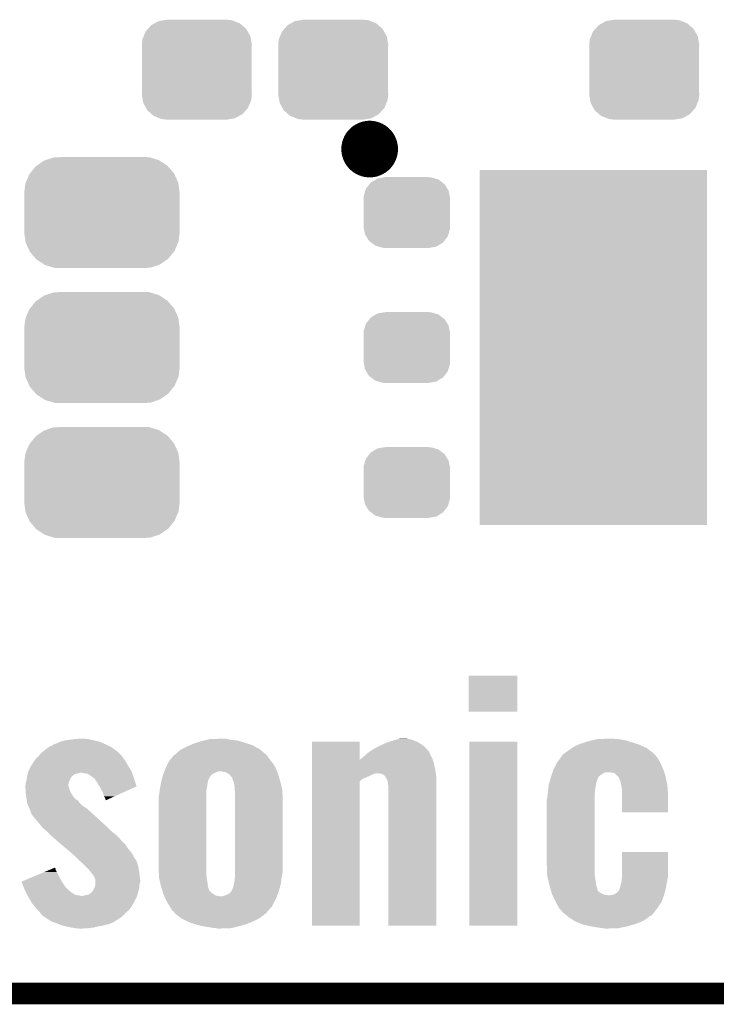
# Model space of a CAD drawing. Extents: x -0.05 to 0.95, y -0.15 to 1.54.
# Tile 11 of 26: x 0.29 to 0.48, y -0.15 to 0.12. Entities that reach past the tile are written whole.
import ezdxf

# ---------------------------------------------------------------- set-up
doc = ezdxf.new("R2010")
doc.units = 0
doc.layers.get('0').update_dxf_attribs({"linetype": 'CONTINUOUS'})
for name, color, linetype in [('ULTRASONIC_3_CLICK_V100_GKO', 5, 'CONTINUOUS'), ('ULTRASONIC_3_CLICK_V100_GTO', 14, 'CONTINUOUS'), ('ULTRASONIC_3_CLICK_V100_GTS', 12, 'CONTINUOUS')]:
    doc.layers.add(name, color=color, linetype=linetype)

# ---------------------------------------------------------------- blocks, each defined once
blk = doc.blocks.new('RECTANGLE_55')
blk.add_solid([(0.0315, 0.0492), (0.0315, -0.0492), (-0.0315, 0.0492), (-0.0315, -0.0492)])
blk = doc.blocks.new('CUSTOM_86')
for points in [[(-0.01057, 0.01347), (-0.0092, 0.01369), (0.01032, 0.01347), (0.00976, 0.01369)], [(-0.0092, 0.01369), (-0.00825, 0.01385), (0.00976, 0.01369), (0.00825, 0.01385)], [(-0.01419, 0.01059), (-0.01358, 0.01127), (0.01409, 0.01059), (0.01371, 0.01127)], [(-0.01358, 0.01127), (-0.01263, 0.01234), (0.01371, 0.01127), (0.01249, 0.01234)], [(-0.01263, 0.01234), (-0.01175, 0.01282), (0.01249, 0.01234), (0.01194, 0.01282)], [(-0.01175, 0.01282), (-0.01057, 0.01347), (0.01194, 0.01282), (0.01032, 0.01347)], [(-0.01525, 0.0069), (-0.01508, 0.00841), (0.01525, 0.0069), (0.01499, 0.00841)], [(-0.01508, 0.00841), (-0.01475, 0.00922), (0.01499, 0.00841), (0.01485, 0.00922)], [(-0.01475, 0.00922), (-0.01419, 0.01059), (0.01485, 0.00922), (0.01409, 0.01059)], [(-0.0152, 0.00607), (-0.01525, 0.0069), (0.0152, 0.00607), (0.01525, 0.0069)], [(-0.0152, -0.00607), (-0.0152, 0.00607), (0.0152, -0.00607), (0.0152, 0.00607)], [(-0.01525, -0.0069), (-0.0152, -0.00607), (0.01525, -0.0069), (0.0152, -0.00607)], [(-0.01499, -0.00841), (-0.01525, -0.0069), (0.01508, -0.00841), (0.01525, -0.0069)], [(-0.01485, -0.00922), (-0.01499, -0.00841), (0.01475, -0.00922), (0.01508, -0.00841)], [(-0.01409, -0.01059), (-0.01485, -0.00922), (0.01419, -0.01059), (0.01475, -0.00922)], [(-0.01371, -0.01127), (-0.01409, -0.01059), (0.01358, -0.01127), (0.01419, -0.01059)], [(-0.01249, -0.01234), (-0.01371, -0.01127), (0.01263, -0.01234), (0.01358, -0.01127)], [(-0.01194, -0.01282), (-0.01249, -0.01234), (0.01175, -0.01282), (0.01263, -0.01234)], [(-0.01032, -0.01347), (-0.01194, -0.01282), (0.01057, -0.01347), (0.01175, -0.01282)], [(-0.00976, -0.01369), (-0.01032, -0.01347), (0.0092, -0.01369), (0.01057, -0.01347)], [(-0.00825, -0.01385), (-0.00976, -0.01369), (0.00825, -0.01385), (0.0092, -0.01369)]]:
    blk.add_solid(points)
blk = doc.blocks.new('CUSTOM_90')
for points in [[(-0.01036, 0.00787), (-0.01003, 0.0083), (0.01047, 0.00787), (0.0099, 0.0083)], [(-0.01003, 0.0083), (-0.00858, 0.00917), (0.0099, 0.0083), (0.00874, 0.00917)], [(-0.00858, 0.00917), (-0.00818, 0.00942), (0.00874, 0.00917), (0.00789, 0.00942)], [(-0.00818, 0.00942), (-0.0062, 0.00977), (0.00789, 0.00942), (0.00666, 0.00977)], [(-0.0062, 0.00977), (-0.00605, 0.0098), (0.00666, 0.00977), (0.00605, 0.0098)], [(-0.00605, 0.0098), (-0.00605, 0.00985), (0.00605, 0.0098), (0.00605, 0.00985)], [(-0.01197, 0.00451), (-0.01152, 0.00603), (0.01189, 0.00451), (0.0116, 0.00603)], [(-0.01152, 0.00603), (-0.01135, 0.00659), (0.0116, 0.00603), (0.01126, 0.00659)], [(-0.01135, 0.00659), (-0.01036, 0.00787), (0.01126, 0.00659), (0.01047, 0.00787)], [(-0.012, 0.0039), (-0.01197, 0.00451), (0.012, 0.0039), (0.01189, 0.00451)], [(-0.01195, 0.00313), (-0.012, 0.0039), (0.01195, 0.00313), (0.012, 0.0039)], [(-0.01195, -0.00313), (-0.01195, 0.00313), (0.01195, -0.00313), (0.01195, 0.00313)], [(-0.012, -0.0039), (-0.01195, -0.00313), (0.012, -0.0039), (0.01195, -0.00313)], [(-0.01189, -0.00451), (-0.012, -0.0039), (0.01197, -0.00451), (0.012, -0.0039)], [(-0.0116, -0.00603), (-0.01189, -0.00451), (0.01152, -0.00603), (0.01197, -0.00451)], [(-0.01126, -0.00659), (-0.0116, -0.00603), (0.01135, -0.00659), (0.01152, -0.00603)], [(-0.01047, -0.00787), (-0.01126, -0.00659), (0.01036, -0.00787), (0.01135, -0.00659)], [(-0.0099, -0.0083), (-0.01047, -0.00787), (0.01003, -0.0083), (0.01036, -0.00787)], [(-0.00874, -0.00917), (-0.0099, -0.0083), (0.00858, -0.00917), (0.01003, -0.0083)], [(-0.00789, -0.00942), (-0.00874, -0.00917), (0.00818, -0.00942), (0.00858, -0.00917)], [(-0.00666, -0.00977), (-0.00789, -0.00942), (0.0062, -0.00977), (0.00818, -0.00942)], [(-0.00605, -0.0098), (-0.00666, -0.00977), (0.00605, -0.0098), (0.0062, -0.00977)], [(-0.00605, -0.00985), (-0.00605, -0.0098), (0.00605, -0.00985), (0.00605, -0.0098)]]:
    blk.add_solid(points)
blk = doc.blocks.new('CUSTOM_91')
for points in [[(-0.01809, 0.01298), (-0.01608, 0.01438), (0.01816, 0.01298), (0.01601, 0.01438)], [(-0.01608, 0.01438), (-0.01568, 0.01452), (0.01601, 0.01438), (0.0158, 0.01452)], [(-0.01568, 0.01452), (-0.01342, 0.01528), (0.0158, 0.01452), (0.01328, 0.01528)], [(-0.01342, 0.01528), (-0.01215, 0.01534), (0.01328, 0.01528), (0.0131, 0.01534)], [(-0.01215, 0.01534), (-0.0106, 0.0154), (0.0131, 0.01534), (0.0106, 0.0154)], [(-0.01994, 0.01085), (-0.01839, 0.01277), (0.01999, 0.01085), (0.01834, 0.01277)], [(-0.01839, 0.01277), (-0.01809, 0.01298), (0.01834, 0.01277), (0.01816, 0.01298)], [(-0.02124, 0.00798), (-0.02111, 0.00829), (0.0212, 0.00798), (0.02115, 0.00829)], [(-0.02111, 0.00829), (-0.02015, 0.01058), (0.02115, 0.00829), (0.02011, 0.01058)], [(-0.02015, 0.01058), (-0.01994, 0.01085), (0.02011, 0.01058), (0.01999, 0.01085)], [(-0.02155, 0.0055), (-0.02124, 0.00798), (0.02155, 0.0055), (0.0212, 0.00798)], [(-0.0215, 0.0045), (-0.02155, 0.0055), (0.0215, 0.0045), (0.02155, 0.0055)], [(-0.0215, -0.0045), (-0.0215, 0.0045), (0.0215, -0.0045), (0.0215, 0.0045)], [(-0.02155, -0.0055), (-0.0215, -0.0045), (0.02155, -0.0055), (0.0215, -0.0045)], [(-0.0212, -0.00798), (-0.02155, -0.0055), (0.02124, -0.00798), (0.02155, -0.0055)], [(-0.02115, -0.00829), (-0.0212, -0.00798), (0.02111, -0.00829), (0.02124, -0.00798)], [(-0.02011, -0.01058), (-0.02115, -0.00829), (0.02015, -0.01058), (0.02111, -0.00829)], [(-0.01999, -0.01085), (-0.02011, -0.01058), (0.01994, -0.01085), (0.02015, -0.01058)], [(-0.01834, -0.01277), (-0.01999, -0.01085), (0.01839, -0.01277), (0.01994, -0.01085)], [(-0.01816, -0.01298), (-0.01834, -0.01277), (0.01809, -0.01298), (0.01839, -0.01277)], [(-0.01601, -0.01438), (-0.01816, -0.01298), (0.01608, -0.01438), (0.01809, -0.01298)], [(-0.0158, -0.01452), (-0.01601, -0.01438), (0.01567, -0.01452), (0.01608, -0.01438)], [(-0.01328, -0.01528), (-0.0158, -0.01452), (0.01342, -0.01528), (0.01567, -0.01452)], [(-0.01311, -0.01534), (-0.01328, -0.01528), (0.01215, -0.01534), (0.01342, -0.01528)], [(-0.0106, -0.0154), (-0.01311, -0.01534), (0.0106, -0.0154), (0.01215, -0.01534)]]:
    blk.add_solid(points)

msp = doc.modelspace()

# ---------------------------------------------------------------- linework, layer by layer
at = {"layer": 'ULTRASONIC_3_CLICK_V100_GKO', "const_width": 0.006}
msp.add_lwpolyline([(-0.05, -0.15), (0.85, -0.15)], dxfattribs=at)
at = {"layer": 'ULTRASONIC_3_CLICK_V100_GTO', "const_width": 0.0079}
msp.add_lwpolyline([(0.3841, 0.084, 1), (0.3919, 0.084, 1)], format="xyb", close=True, dxfattribs=at)
at = {"layer": 'ULTRASONIC_3_CLICK_V100_GTO'}
for points in [[(0.4154, -0.0719), (0.4154, -0.0619), (0.4289, -0.0719), (0.4289, -0.0619)], [(0.4154, -0.0619), (0.4154, -0.0619), (0.4289, -0.0619), (0.4154, -0.0619)], [(0.2988, -0.0819), (0.29899, -0.0818), (0.31664, -0.0819), (0.3165, -0.0818)], [(0.29899, -0.0818), (0.3001, -0.0812), (0.3165, -0.0818), (0.3153, -0.0812)], [(0.3001, -0.0812), (0.3002, -0.0811), (0.3153, -0.0812), (0.3151, -0.0811)], [(0.3002, -0.0811), (0.3006, -0.0809), (0.3151, -0.0811), (0.3147, -0.0809)], [(0.3006, -0.0809), (0.3015, -0.0806), (0.3147, -0.0809), (0.31397, -0.0806)], [(0.3015, -0.0806), (0.3023, -0.0802), (0.31397, -0.0806), (0.313, -0.0802)], [(0.3023, -0.0802), (0.3034, -0.0799), (0.313, -0.0802), (0.31172, -0.0799)], [(0.3034, -0.0799), (0.3041, -0.0798), (0.31172, -0.0799), (0.3113, -0.0798)], [(0.3041, -0.0798), (0.3062, -0.0795), (0.3113, -0.0798), (0.3099, -0.0795)], [(0.3062, -0.0795), (0.3077, -0.0794), (0.3099, -0.0795), (0.3088, -0.0794)], [(0.3359, -0.0823), (0.3373, -0.0816), (0.3575, -0.0823), (0.35623, -0.0816)], [(0.3373, -0.0816), (0.3382, -0.0812), (0.35623, -0.0816), (0.3555, -0.0812)], [(0.3382, -0.0812), (0.3391, -0.0808), (0.3555, -0.0812), (0.3543, -0.0808)], [(0.3391, -0.0808), (0.34, -0.0805), (0.3543, -0.0808), (0.3534, -0.0805)], [(0.34, -0.0805), (0.3412, -0.0801), (0.3534, -0.0805), (0.35207, -0.0801)], [(0.3412, -0.0801), (0.34207, -0.0799), (0.35207, -0.0801), (0.3514, -0.0799)], [(0.34207, -0.0799), (0.34293, -0.0797), (0.3514, -0.0799), (0.3495, -0.0797)], [(0.34293, -0.0797), (0.3438, -0.0795), (0.3495, -0.0797), (0.34857, -0.0795)], [(0.3438, -0.0795), (0.3467, -0.0794), (0.34857, -0.0795), (0.3481, -0.0794)], [(0.372, -0.0854), (0.372, -0.0802), (0.3852, -0.0854), (0.3852, -0.0802)], [(0.372, -0.0802), (0.372, -0.0802), (0.3852, -0.0802), (0.372, -0.0802)], [(0.389, -0.0823), (0.39033, -0.0816), (0.40384, -0.0823), (0.4032, -0.0816)], [(0.39033, -0.0816), (0.3909, -0.0813), (0.4032, -0.0816), (0.40279, -0.0813)], [(0.3909, -0.0813), (0.39201, -0.0808), (0.40279, -0.0813), (0.4021, -0.0808)], [(0.39201, -0.0808), (0.3929, -0.0804), (0.4021, -0.0808), (0.40137, -0.0804)], [(0.3929, -0.0804), (0.39356, -0.0802), (0.40137, -0.0804), (0.401, -0.0802)], [(0.39356, -0.0802), (0.39487, -0.0798), (0.401, -0.0802), (0.4, -0.0798)], [(0.39487, -0.0798), (0.3952, -0.0797), (0.4, -0.0798), (0.39967, -0.0797)], [(0.3952, -0.0797), (0.396, -0.0795), (0.39967, -0.0797), (0.399, -0.0795)], [(0.396, -0.0795), (0.3964, -0.0794), (0.399, -0.0795), (0.3982, -0.0794)], [(0.4156, -0.1312), (0.4156, -0.0802), (0.4289, -0.1312), (0.4289, -0.0802)], [(0.4156, -0.0802), (0.4156, -0.0802), (0.4289, -0.0802), (0.4156, -0.0802)], [(0.44404, -0.082), (0.4446, -0.0816), (0.4648, -0.082), (0.46391, -0.0816)], [(0.4446, -0.0816), (0.44572, -0.0811), (0.46391, -0.0816), (0.4628, -0.0811)], [(0.44572, -0.0811), (0.4464, -0.0808), (0.4628, -0.0811), (0.4619, -0.0808)], [(0.4464, -0.0808), (0.44766, -0.0804), (0.4619, -0.0808), (0.4607, -0.0804)], [(0.44766, -0.0804), (0.4486, -0.0801), (0.4607, -0.0804), (0.4597, -0.0801)], [(0.4486, -0.0801), (0.44985, -0.0798), (0.4597, -0.0801), (0.4587, -0.0798)], [(0.44985, -0.0798), (0.4511, -0.0795), (0.4587, -0.0798), (0.4569, -0.0795)], [(0.4511, -0.0795), (0.454, -0.0794), (0.4569, -0.0795), (0.4554, -0.0794)], [(0.2955, -0.0849), (0.2962, -0.0843), (0.31984, -0.0849), (0.3194, -0.0843)], [(0.2962, -0.0843), (0.2969, -0.0834), (0.3194, -0.0843), (0.3185, -0.0834)], [(0.2969, -0.0834), (0.29752, -0.0829), (0.3185, -0.0834), (0.318, -0.0829)], [(0.29752, -0.0829), (0.2979, -0.0826), (0.318, -0.0829), (0.31759, -0.0826)], [(0.2979, -0.0826), (0.2988, -0.0819), (0.31759, -0.0826), (0.31664, -0.0819)], [(0.33315, -0.0847), (0.33373, -0.084), (0.36, -0.0847), (0.3595, -0.084)], [(0.33373, -0.084), (0.3339, -0.0838), (0.3595, -0.084), (0.3593, -0.0838)], [(0.3339, -0.0838), (0.3342, -0.0837), (0.3593, -0.0838), (0.35918, -0.0837)], [(0.3342, -0.0837), (0.3348, -0.0831), (0.35918, -0.0837), (0.35846, -0.0831)], [(0.3348, -0.0831), (0.3357, -0.0824), (0.35846, -0.0831), (0.35762, -0.0824)], [(0.3357, -0.0824), (0.3359, -0.0823), (0.35762, -0.0824), (0.3575, -0.0823)], [(0.38566, -0.0849), (0.3863, -0.0844), (0.4054, -0.0849), (0.40512, -0.0844)], [(0.3863, -0.0844), (0.38674, -0.084), (0.40512, -0.0844), (0.4049, -0.084)], [(0.38674, -0.084), (0.3874, -0.0834), (0.4049, -0.084), (0.40464, -0.0834)], [(0.3874, -0.0834), (0.38755, -0.0833), (0.40464, -0.0834), (0.4046, -0.0833)], [(0.38755, -0.0833), (0.38813, -0.0829), (0.4046, -0.0833), (0.4043, -0.0829)], [(0.38813, -0.0829), (0.38842, -0.0827), (0.4043, -0.0829), (0.4042, -0.0827)], [(0.38842, -0.0827), (0.389, -0.0823), (0.4042, -0.0827), (0.40384, -0.0823)], [(0.44074, -0.0849), (0.4414, -0.084), (0.4679, -0.0849), (0.4672, -0.084)], [(0.4414, -0.084), (0.4415, -0.0838), (0.4672, -0.084), (0.467, -0.0838)], [(0.4415, -0.0838), (0.4422, -0.0833), (0.467, -0.0838), (0.4665, -0.0833)], [(0.4422, -0.0833), (0.4432, -0.0826), (0.4665, -0.0833), (0.46558, -0.0826)], [(0.4432, -0.0826), (0.44404, -0.082), (0.46558, -0.0826), (0.4648, -0.082)], [(0.2934, -0.0884), (0.294, -0.0872), (0.322, -0.0884), (0.32125, -0.0872)], [(0.294, -0.0872), (0.29425, -0.0868), (0.32125, -0.0872), (0.321, -0.0868)], [(0.29425, -0.0868), (0.2947, -0.0861), (0.321, -0.0868), (0.3206, -0.0861)], [(0.2947, -0.0861), (0.2948, -0.0859), (0.3206, -0.0861), (0.32049, -0.0859)], [(0.2948, -0.0859), (0.2951, -0.0855), (0.32049, -0.0859), (0.32026, -0.0855)], [(0.2951, -0.0855), (0.29517, -0.0854), (0.32026, -0.0855), (0.3202, -0.0854)], [(0.29517, -0.0854), (0.2955, -0.0849), (0.3202, -0.0854), (0.31984, -0.0849)], [(0.3314, -0.0877), (0.33173, -0.087), (0.36201, -0.0877), (0.3617, -0.087)], [(0.33173, -0.087), (0.3324, -0.0856), (0.3617, -0.087), (0.3607, -0.0856)], [(0.3324, -0.0856), (0.33315, -0.0847), (0.3607, -0.0856), (0.36, -0.0847)], [(0.372, -0.0862), (0.372, -0.0854), (0.4058, -0.0862), (0.40555, -0.0854)], [(0.372, -0.0876), (0.372, -0.0862), (0.4061, -0.0876), (0.4058, -0.0862)], [(0.3852, -0.0854), (0.3853, -0.0852), (0.40555, -0.0854), (0.40549, -0.0852)], [(0.3853, -0.0852), (0.3854, -0.0851), (0.40549, -0.0852), (0.40546, -0.0851)], [(0.3854, -0.0851), (0.38566, -0.0849), (0.40546, -0.0851), (0.4054, -0.0849)], [(0.43895, -0.0879), (0.43984, -0.0862), (0.4694, -0.0879), (0.4686, -0.0862)], [(0.43984, -0.0862), (0.44, -0.0859), (0.4686, -0.0862), (0.46844, -0.0859)], [(0.44, -0.0859), (0.44074, -0.0849), (0.46844, -0.0859), (0.4679, -0.0849)], [(0.29297, -0.0904), (0.29306, -0.0899), (0.3051, -0.0904), (0.3054, -0.0899)], [(0.29306, -0.0899), (0.29308, -0.0898), (0.3054, -0.0899), (0.3055, -0.0898)], [(0.29308, -0.0898), (0.2931, -0.0897), (0.3055, -0.0898), (0.30563, -0.0897)], [(0.2931, -0.0897), (0.29322, -0.0892), (0.30563, -0.0897), (0.3063, -0.0892)], [(0.29322, -0.0892), (0.29326, -0.089), (0.3063, -0.0892), (0.3072, -0.089)], [(0.29326, -0.089), (0.29331, -0.0888), (0.3072, -0.089), (0.3079, -0.0888)], [(0.29331, -0.0888), (0.2934, -0.0884), (0.32214, -0.0888), (0.322, -0.0884)], [(0.309, -0.089), (0.3081, -0.0888), (0.32221, -0.089), (0.32214, -0.0888)], [(0.3098, -0.0891), (0.309, -0.089), (0.32225, -0.0891), (0.32221, -0.089)], [(0.311, -0.0899), (0.3098, -0.0891), (0.32253, -0.0899), (0.32225, -0.0891)], [(0.31164, -0.0904), (0.311, -0.0899), (0.3227, -0.0904), (0.32253, -0.0899)], [(0.33046, -0.0904), (0.3306, -0.0898), (0.3435, -0.0904), (0.34384, -0.0898)], [(0.3306, -0.0898), (0.33064, -0.0897), (0.34384, -0.0898), (0.3439, -0.0897)], [(0.33064, -0.0897), (0.33083, -0.0892), (0.3439, -0.0897), (0.3444, -0.0892)], [(0.33083, -0.0892), (0.33102, -0.0887), (0.3444, -0.0892), (0.3455, -0.0887)], [(0.33102, -0.0887), (0.33113, -0.0884), (0.3455, -0.0887), (0.3463, -0.0884)], [(0.33113, -0.0884), (0.3314, -0.0877), (0.36232, -0.0884), (0.36201, -0.0877)], [(0.3475, -0.0886), (0.3467, -0.0884), (0.36241, -0.0886), (0.36232, -0.0884)], [(0.3482, -0.0887), (0.3475, -0.0886), (0.36246, -0.0887), (0.36241, -0.0886)], [(0.34834, -0.0888), (0.3482, -0.0887), (0.3625, -0.0888), (0.36246, -0.0887)], [(0.3492, -0.0894), (0.34834, -0.0888), (0.36268, -0.0894), (0.3625, -0.0888)], [(0.3498, -0.0901), (0.3492, -0.0894), (0.3629, -0.0901), (0.36268, -0.0894)], [(0.372, -0.089), (0.372, -0.0876), (0.40636, -0.089), (0.4061, -0.0876)], [(0.372, -0.0891), (0.372, -0.089), (0.3893, -0.0891), (0.3897, -0.089)], [(0.372, -0.0894), (0.372, -0.0891), (0.3886, -0.0894), (0.3893, -0.0891)], [(0.372, -0.0901), (0.372, -0.0894), (0.3871, -0.0901), (0.3886, -0.0894)], [(0.3913, -0.0891), (0.3902, -0.089), (0.40638, -0.0891), (0.40636, -0.089)], [(0.39148, -0.0892), (0.3913, -0.0891), (0.4064, -0.0892), (0.40638, -0.0891)], [(0.392, -0.0895), (0.39148, -0.0892), (0.40642, -0.0895), (0.4064, -0.0892)], [(0.3924, -0.0899), (0.392, -0.0895), (0.40644, -0.0899), (0.40642, -0.0895)], [(0.3929, -0.0909), (0.3924, -0.0899), (0.40649, -0.0909), (0.40644, -0.0899)], [(0.4382, -0.0902), (0.43833, -0.0898), (0.45133, -0.0902), (0.4516, -0.0898)], [(0.43833, -0.0898), (0.43845, -0.0894), (0.4516, -0.0898), (0.4521, -0.0894)], [(0.43845, -0.0894), (0.43865, -0.0888), (0.4521, -0.0894), (0.453, -0.0888)], [(0.43865, -0.0888), (0.43868, -0.0887), (0.453, -0.0888), (0.4539, -0.0887)], [(0.43868, -0.0887), (0.4389, -0.088), (0.46965, -0.0887), (0.46943, -0.088)], [(0.4389, -0.088), (0.43895, -0.0879), (0.46943, -0.088), (0.4694, -0.0879)], [(0.4554, -0.0888), (0.4541, -0.0887), (0.46968, -0.0888), (0.46965, -0.0887)], [(0.4562, -0.0892), (0.4554, -0.0888), (0.46981, -0.0892), (0.46968, -0.0888)], [(0.4568, -0.0898), (0.4562, -0.0892), (0.47, -0.0898), (0.46981, -0.0892)], [(0.4569, -0.0899), (0.4568, -0.0898), (0.47002, -0.0899), (0.47, -0.0898)], [(0.4572, -0.0905), (0.4569, -0.0899), (0.47015, -0.0905), (0.47002, -0.0899)], [(0.2926, -0.0924), (0.29263, -0.0922), (0.3045, -0.0924), (0.3045, -0.0922)], [(0.2926, -0.0931), (0.2926, -0.0924), (0.3047, -0.0931), (0.3045, -0.0924)], [(0.29263, -0.0922), (0.2927, -0.0917), (0.3045, -0.0922), (0.3046, -0.0917)], [(0.2927, -0.0917), (0.29281, -0.0912), (0.3046, -0.0917), (0.3047, -0.0912)], [(0.29281, -0.0912), (0.2929, -0.0908), (0.3047, -0.0912), (0.3049, -0.0908)], [(0.2929, -0.0908), (0.29297, -0.0904), (0.3049, -0.0908), (0.3051, -0.0904)], [(0.3119, -0.0906), (0.31164, -0.0904), (0.32276, -0.0906), (0.3227, -0.0904)], [(0.312, -0.0909), (0.3119, -0.0906), (0.32286, -0.0909), (0.32276, -0.0906)], [(0.3122, -0.0911), (0.312, -0.0909), (0.32292, -0.0911), (0.32286, -0.0909)], [(0.31312, -0.0926), (0.3122, -0.0911), (0.3234, -0.0926), (0.32292, -0.0911)], [(0.3133, -0.0929), (0.31312, -0.0926), (0.32274, -0.0929), (0.3234, -0.0926)], [(0.32985, -0.0934), (0.33002, -0.0924), (0.3428, -0.0934), (0.343, -0.0924)], [(0.33002, -0.0924), (0.3301, -0.0919), (0.343, -0.0924), (0.34307, -0.0919)], [(0.3301, -0.0919), (0.33015, -0.0917), (0.34307, -0.0919), (0.3431, -0.0917)], [(0.33015, -0.0917), (0.33029, -0.0911), (0.3431, -0.0917), (0.3432, -0.0911)], [(0.33029, -0.0911), (0.33041, -0.0906), (0.3432, -0.0911), (0.3434, -0.0906)], [(0.33041, -0.0906), (0.33043, -0.0905), (0.3434, -0.0906), (0.3435, -0.0905)], [(0.33043, -0.0905), (0.33046, -0.0904), (0.3435, -0.0905), (0.3435, -0.0904)], [(0.3499, -0.0902), (0.3498, -0.0901), (0.36293, -0.0902), (0.3629, -0.0901)], [(0.3499, -0.0904), (0.3499, -0.0902), (0.36299, -0.0904), (0.36293, -0.0902)], [(0.3502, -0.0911), (0.3499, -0.0904), (0.3632, -0.0911), (0.36299, -0.0904)], [(0.3505, -0.092), (0.3502, -0.0911), (0.36341, -0.092), (0.3632, -0.0911)], [(0.3506, -0.0937), (0.3505, -0.092), (0.3638, -0.0937), (0.36341, -0.092)], [(0.372, -0.0905), (0.372, -0.0901), (0.3861, -0.0905), (0.3871, -0.0901)], [(0.372, -0.0912), (0.372, -0.0905), (0.3852, -0.0912), (0.3861, -0.0905)], [(0.372, -0.1312), (0.372, -0.0912), (0.3852, -0.1312), (0.3852, -0.0912)], [(0.39294, -0.0911), (0.3929, -0.0909), (0.4065, -0.0911), (0.40649, -0.0909)], [(0.3931, -0.092), (0.39294, -0.0911), (0.4065, -0.092), (0.4065, -0.0911)], [(0.3932, -0.0929), (0.3931, -0.092), (0.4065, -0.0929), (0.4065, -0.092)], [(0.43749, -0.0933), (0.4376, -0.0923), (0.4505, -0.0933), (0.4507, -0.0923)], [(0.4376, -0.0923), (0.4378, -0.0916), (0.4507, -0.0923), (0.4508, -0.0916)], [(0.4378, -0.0916), (0.43794, -0.0911), (0.4508, -0.0916), (0.451, -0.0911)], [(0.43794, -0.0911), (0.43809, -0.0906), (0.451, -0.0911), (0.4511, -0.0906)], [(0.43809, -0.0906), (0.43814, -0.0904), (0.4511, -0.0906), (0.4512, -0.0904)], [(0.43814, -0.0904), (0.4382, -0.0902), (0.4512, -0.0904), (0.45133, -0.0902)], [(0.4575, -0.0912), (0.4572, -0.0905), (0.47029, -0.0912), (0.47015, -0.0905)], [(0.4577, -0.0922), (0.4575, -0.0912), (0.4705, -0.0922), (0.47029, -0.0912)], [(0.4578, -0.0927), (0.4577, -0.0922), (0.47054, -0.0927), (0.4705, -0.0922)], [(0.4579, -0.0934), (0.4578, -0.0927), (0.47059, -0.0934), (0.47054, -0.0927)], [(0.29267, -0.0942), (0.2926, -0.0931), (0.3051, -0.0942), (0.3047, -0.0931)], [(0.2927, -0.0947), (0.29267, -0.0942), (0.30541, -0.0947), (0.3051, -0.0942)], [(0.29281, -0.0955), (0.2927, -0.0947), (0.3059, -0.0955), (0.30541, -0.0947)], [(0.3141, -0.0945), (0.3133, -0.0929), (0.31921, -0.0945), (0.32274, -0.0929)], [(0.3144, -0.0954), (0.3141, -0.0945), (0.31722, -0.0954), (0.31921, -0.0945)], [(0.3147, -0.0959), (0.3144, -0.0954), (0.31612, -0.0959), (0.31722, -0.0954)], [(0.3295, -0.0958), (0.3296, -0.0952), (0.3427, -0.0958), (0.3427, -0.0952)], [(0.3296, -0.0952), (0.32969, -0.0945), (0.3427, -0.0952), (0.3427, -0.0945)], [(0.32969, -0.0945), (0.3298, -0.0937), (0.3427, -0.0945), (0.34277, -0.0937)], [(0.3298, -0.0937), (0.32985, -0.0934), (0.34277, -0.0937), (0.3428, -0.0934)], [(0.3507, -0.0945), (0.3506, -0.0937), (0.36383, -0.0945), (0.3638, -0.0937)], [(0.3507, -0.0966), (0.3507, -0.0945), (0.3639, -0.0966), (0.36383, -0.0945)], [(0.3932, -0.1312), (0.3932, -0.0929), (0.4065, -0.1312), (0.4065, -0.0929)], [(0.4372, -0.0958), (0.43738, -0.0944), (0.4504, -0.0958), (0.4504, -0.0944)], [(0.43738, -0.0944), (0.4374, -0.0942), (0.4504, -0.0944), (0.45042, -0.0942)], [(0.4374, -0.0942), (0.43749, -0.0933), (0.45042, -0.0942), (0.4505, -0.0933)], [(0.4579, -0.0949), (0.4579, -0.0934), (0.4707, -0.0949), (0.47059, -0.0934)], [(0.4579, -0.0998), (0.4579, -0.0949), (0.4707, -0.0998), (0.4707, -0.0949)], [(0.2929, -0.0961), (0.29281, -0.0955), (0.3065, -0.0961), (0.3059, -0.0955)], [(0.29292, -0.0962), (0.2929, -0.0961), (0.3066, -0.0962), (0.3065, -0.0961)], [(0.29298, -0.0966), (0.29292, -0.0962), (0.3072, -0.0966), (0.3066, -0.0962)], [(0.29308, -0.0973), (0.29298, -0.0966), (0.3077, -0.0973), (0.3072, -0.0966)], [(0.2931, -0.0974), (0.29308, -0.0973), (0.30781, -0.0974), (0.3077, -0.0973)], [(0.29337, -0.098), (0.2931, -0.0974), (0.3085, -0.098), (0.30781, -0.0974)], [(0.2936, -0.0985), (0.29337, -0.098), (0.30925, -0.0985), (0.3085, -0.098)], [(0.3148, -0.0963), (0.3147, -0.0959), (0.31524, -0.0963), (0.31612, -0.0959)], [(0.3148, -0.0965), (0.3148, -0.0963), (0.3148, -0.0965), (0.31524, -0.0963)], [(0.3295, -0.1149), (0.3295, -0.0958), (0.3427, -0.1149), (0.3427, -0.0958)], [(0.3507, -0.1163), (0.3507, -0.0966), (0.3639, -0.1163), (0.3639, -0.0966)], [(0.4371, -0.0963), (0.4372, -0.0958), (0.4504, -0.0963), (0.4504, -0.0958)], [(0.4371, -0.1144), (0.4371, -0.0963), (0.4504, -0.1144), (0.4504, -0.0963)], [(0.29373, -0.0988), (0.2936, -0.0985), (0.3097, -0.0988), (0.30925, -0.0985)], [(0.294, -0.0994), (0.29373, -0.0988), (0.31036, -0.0994), (0.3097, -0.0988)], [(0.29411, -0.0998), (0.294, -0.0994), (0.3108, -0.0998), (0.31036, -0.0994)], [(0.2942, -0.1001), (0.29411, -0.0998), (0.31113, -0.1001), (0.3108, -0.0998)], [(0.2944, -0.1005), (0.2942, -0.1001), (0.31156, -0.1005), (0.31113, -0.1001)], [(0.2945, -0.1006), (0.2944, -0.1005), (0.31167, -0.1006), (0.31156, -0.1005)], [(0.2954, -0.1017), (0.2945, -0.1006), (0.31288, -0.1017), (0.31167, -0.1006)], [(0.2965, -0.103), (0.2954, -0.1017), (0.3143, -0.103), (0.31288, -0.1017)], [(0.2974, -0.1041), (0.2965, -0.103), (0.3155, -0.1041), (0.3143, -0.103)], [(0.29824, -0.1048), (0.2974, -0.1041), (0.3162, -0.1048), (0.3155, -0.1041)], [(0.2986, -0.1051), (0.29824, -0.1048), (0.31654, -0.1051), (0.3162, -0.1048)], [(0.29896, -0.1055), (0.2986, -0.1051), (0.317, -0.1055), (0.31654, -0.1051)], [(0.2994, -0.106), (0.29896, -0.1055), (0.31762, -0.106), (0.317, -0.1055)], [(0.29974, -0.1063), (0.2994, -0.106), (0.318, -0.1063), (0.31762, -0.106)], [(0.3002, -0.1067), (0.29974, -0.1063), (0.31836, -0.1067), (0.318, -0.1063)], [(0.3008, -0.1072), (0.3002, -0.1067), (0.31882, -0.1072), (0.31836, -0.1067)], [(0.3009, -0.1073), (0.3008, -0.1072), (0.31891, -0.1073), (0.31882, -0.1072)], [(0.30102, -0.1074), (0.3009, -0.1073), (0.319, -0.1074), (0.31891, -0.1073)], [(0.30231, -0.1085), (0.30102, -0.1074), (0.3201, -0.1085), (0.319, -0.1074)], [(0.30384, -0.1098), (0.30231, -0.1085), (0.321, -0.1098), (0.3201, -0.1085)], [(0.30525, -0.111), (0.30384, -0.1098), (0.322, -0.111), (0.321, -0.1098)], [(0.30548, -0.1112), (0.30525, -0.111), (0.3221, -0.1112), (0.322, -0.111)], [(0.3056, -0.1113), (0.30548, -0.1112), (0.32218, -0.1113), (0.3221, -0.1112)], [(0.30593, -0.1116), (0.3056, -0.1113), (0.3224, -0.1116), (0.32218, -0.1113)], [(0.3067, -0.1123), (0.30593, -0.1116), (0.3227, -0.1123), (0.3224, -0.1116)], [(0.4579, -0.1177), (0.4579, -0.1108), (0.4707, -0.1177), (0.4707, -0.1108)], [(0.4579, -0.1108), (0.4579, -0.1108), (0.4707, -0.1108), (0.4579, -0.1108)], [(0.3075, -0.1131), (0.3067, -0.1123), (0.3233, -0.1131), (0.3227, -0.1123)], [(0.3077, -0.1133), (0.3075, -0.1131), (0.32337, -0.1133), (0.3233, -0.1131)], [(0.3085, -0.114), (0.3077, -0.1133), (0.32363, -0.114), (0.32337, -0.1133)], [(0.3087, -0.1142), (0.3085, -0.114), (0.3237, -0.1142), (0.32363, -0.114)], [(0.31, -0.1155), (0.3087, -0.1142), (0.324, -0.1155), (0.3237, -0.1142)], [(0.4372, -0.1173), (0.4371, -0.1144), (0.4504, -0.1173), (0.4504, -0.1144)], [(0.29484, -0.1176), (0.29794, -0.1163), (0.3019, -0.1176), (0.3013, -0.1163)], [(0.29794, -0.1163), (0.29913, -0.1158), (0.3013, -0.1163), (0.301, -0.1158)], [(0.29913, -0.1158), (0.30033, -0.1153), (0.301, -0.1158), (0.3009, -0.1153)], [(0.30033, -0.1153), (0.30056, -0.1152), (0.3009, -0.1153), (0.3008, -0.1152)], [(0.30056, -0.1152), (0.3008, -0.1151), (0.3008, -0.1152), (0.3008, -0.1151)], [(0.3103, -0.1158), (0.31, -0.1155), (0.32404, -0.1158), (0.324, -0.1155)], [(0.3103, -0.1159), (0.3103, -0.1158), (0.32406, -0.1159), (0.32404, -0.1158)], [(0.3109, -0.1166), (0.3103, -0.1159), (0.32416, -0.1166), (0.32406, -0.1159)], [(0.31114, -0.1169), (0.3109, -0.1166), (0.3242, -0.1169), (0.32416, -0.1166)], [(0.3113, -0.1171), (0.31114, -0.1169), (0.32423, -0.1171), (0.3242, -0.1169)], [(0.3119, -0.1181), (0.3113, -0.1171), (0.32436, -0.1181), (0.32423, -0.1171)], [(0.32958, -0.1171), (0.3295, -0.1149), (0.3427, -0.1171), (0.3427, -0.1149)], [(0.3296, -0.1178), (0.32958, -0.1171), (0.3428, -0.1178), (0.3427, -0.1171)], [(0.35064, -0.1178), (0.3507, -0.1171), (0.3636, -0.1178), (0.36374, -0.1171)], [(0.3507, -0.1171), (0.3507, -0.1163), (0.36374, -0.1171), (0.3639, -0.1163)], [(0.4372, -0.1174), (0.4372, -0.1173), (0.45041, -0.1174), (0.4504, -0.1173)], [(0.2915, -0.119), (0.29484, -0.1176), (0.3027, -0.119), (0.3019, -0.1176)], [(0.29209, -0.1205), (0.2915, -0.119), (0.3037, -0.1205), (0.3027, -0.119)], [(0.31194, -0.1184), (0.3119, -0.1181), (0.3244, -0.1184), (0.32436, -0.1181)], [(0.3119, -0.1203), (0.31193, -0.1199), (0.32416, -0.1203), (0.3242, -0.1199)], [(0.31193, -0.1199), (0.312, -0.1191), (0.3242, -0.1199), (0.3244, -0.1191)], [(0.312, -0.1188), (0.31194, -0.1184), (0.3244, -0.1188), (0.3244, -0.1184)], [(0.312, -0.1191), (0.312, -0.1188), (0.3244, -0.1191), (0.3244, -0.1188)], [(0.33, -0.1196), (0.3296, -0.1178), (0.3431, -0.1196), (0.3428, -0.1178)], [(0.3302, -0.1205), (0.33, -0.1196), (0.3432, -0.1205), (0.3431, -0.1196)], [(0.3502, -0.1205), (0.3503, -0.1199), (0.36314, -0.1205), (0.36331, -0.1199)], [(0.3503, -0.1199), (0.35039, -0.1196), (0.36331, -0.1199), (0.3634, -0.1196)], [(0.35039, -0.1196), (0.3505, -0.1192), (0.3634, -0.1196), (0.36344, -0.1192)], [(0.3505, -0.1192), (0.3506, -0.1183), (0.36344, -0.1192), (0.36354, -0.1183)], [(0.3506, -0.1183), (0.35064, -0.1178), (0.36354, -0.1183), (0.3636, -0.1178)], [(0.43737, -0.1181), (0.4372, -0.1174), (0.4505, -0.1181), (0.45041, -0.1174)], [(0.4378, -0.1199), (0.43737, -0.1181), (0.4508, -0.1199), (0.4505, -0.1181)], [(0.43806, -0.1208), (0.4378, -0.1199), (0.451, -0.1208), (0.4508, -0.1199)], [(0.4575, -0.1203), (0.4576, -0.1198), (0.47019, -0.1203), (0.47028, -0.1198)], [(0.4576, -0.1198), (0.45777, -0.1191), (0.47028, -0.1198), (0.4704, -0.1191)], [(0.45777, -0.1191), (0.4578, -0.119), (0.4704, -0.1191), (0.47042, -0.119)], [(0.4578, -0.119), (0.4579, -0.1181), (0.47042, -0.119), (0.47061, -0.1181)], [(0.4579, -0.1181), (0.4579, -0.1177), (0.47061, -0.1181), (0.4707, -0.1177)], [(0.2924, -0.1213), (0.29209, -0.1205), (0.3045, -0.1213), (0.3037, -0.1205)], [(0.2926, -0.1217), (0.2924, -0.1213), (0.3049, -0.1217), (0.3045, -0.1213)], [(0.2929, -0.1223), (0.2926, -0.1217), (0.3058, -0.1223), (0.3049, -0.1217)], [(0.2931, -0.1227), (0.2929, -0.1223), (0.3065, -0.1227), (0.3058, -0.1223)], [(0.29315, -0.1228), (0.2931, -0.1227), (0.3073, -0.1228), (0.3065, -0.1227)], [(0.3091, -0.1228), (0.3101, -0.1226), (0.32357, -0.1228), (0.32363, -0.1226)], [(0.3101, -0.1226), (0.31077, -0.1221), (0.32363, -0.1226), (0.3238, -0.1221)], [(0.31077, -0.1221), (0.3109, -0.122), (0.3238, -0.1221), (0.32382, -0.122)], [(0.3109, -0.122), (0.311, -0.1219), (0.32382, -0.122), (0.32385, -0.1219)], [(0.311, -0.1219), (0.3115, -0.1212), (0.32385, -0.1219), (0.32403, -0.1212)], [(0.3115, -0.1212), (0.31163, -0.1209), (0.32403, -0.1212), (0.3241, -0.1209)], [(0.31163, -0.1209), (0.3119, -0.1203), (0.3241, -0.1209), (0.32416, -0.1203)], [(0.33047, -0.1213), (0.3302, -0.1205), (0.3435, -0.1213), (0.3432, -0.1205)], [(0.33053, -0.1215), (0.33047, -0.1213), (0.3435, -0.1215), (0.3435, -0.1213)], [(0.33057, -0.1216), (0.33053, -0.1215), (0.3437, -0.1216), (0.3435, -0.1215)], [(0.33073, -0.1221), (0.33057, -0.1216), (0.3442, -0.1221), (0.3437, -0.1216)], [(0.3309, -0.1226), (0.33073, -0.1221), (0.34491, -0.1226), (0.3442, -0.1221)], [(0.33099, -0.1228), (0.3309, -0.1226), (0.3452, -0.1228), (0.34491, -0.1226)], [(0.348, -0.1228), (0.3491, -0.1223), (0.36238, -0.1228), (0.36257, -0.1223)], [(0.3491, -0.1223), (0.3495, -0.1219), (0.36257, -0.1223), (0.36272, -0.1219)], [(0.3495, -0.1219), (0.34963, -0.1217), (0.36272, -0.1219), (0.3628, -0.1217)], [(0.34963, -0.1217), (0.3499, -0.1213), (0.3628, -0.1217), (0.36291, -0.1213)], [(0.3499, -0.1212), (0.35, -0.121), (0.36294, -0.1212), (0.363, -0.121)], [(0.3499, -0.1213), (0.3499, -0.1212), (0.36291, -0.1213), (0.36294, -0.1212)], [(0.35, -0.121), (0.3502, -0.1205), (0.363, -0.121), (0.36314, -0.1205)], [(0.43827, -0.1215), (0.43806, -0.1208), (0.4512, -0.1215), (0.451, -0.1208)], [(0.43833, -0.1217), (0.43827, -0.1215), (0.4514, -0.1217), (0.4512, -0.1215)], [(0.43844, -0.1221), (0.43833, -0.1217), (0.4519, -0.1221), (0.4514, -0.1217)], [(0.4385, -0.1223), (0.43844, -0.1221), (0.4523, -0.1223), (0.4519, -0.1221)], [(0.43863, -0.1226), (0.4385, -0.1223), (0.4529, -0.1226), (0.4523, -0.1223)], [(0.43872, -0.1228), (0.43863, -0.1226), (0.4541, -0.1228), (0.4529, -0.1226)], [(0.4544, -0.1228), (0.4553, -0.1227), (0.46956, -0.1228), (0.4696, -0.1227)], [(0.4553, -0.1227), (0.4562, -0.1223), (0.4696, -0.1227), (0.46971, -0.1223)], [(0.4562, -0.1223), (0.4571, -0.1215), (0.46971, -0.1223), (0.46992, -0.1215)], [(0.4571, -0.1215), (0.45733, -0.1208), (0.46992, -0.1215), (0.4701, -0.1208)], [(0.45733, -0.1208), (0.4575, -0.1203), (0.4701, -0.1208), (0.47019, -0.1203)], [(0.29325, -0.123), (0.29315, -0.1228), (0.3081, -0.123), (0.3073, -0.1228)], [(0.2934, -0.1233), (0.29325, -0.123), (0.3234, -0.1233), (0.3235, -0.123)], [(0.29413, -0.1245), (0.2934, -0.1233), (0.3228, -0.1245), (0.3234, -0.1233)], [(0.2945, -0.1251), (0.29413, -0.1245), (0.32248, -0.1251), (0.3228, -0.1245)], [(0.29508, -0.1258), (0.2945, -0.1251), (0.3221, -0.1258), (0.32248, -0.1251)], [(0.3084, -0.123), (0.3091, -0.1228), (0.3235, -0.123), (0.32357, -0.1228)], [(0.33108, -0.123), (0.33099, -0.1228), (0.3459, -0.123), (0.3452, -0.1228)], [(0.33112, -0.1231), (0.33108, -0.123), (0.3467, -0.1231), (0.3459, -0.123)], [(0.33143, -0.1238), (0.33112, -0.1231), (0.362, -0.1238), (0.36227, -0.1231)], [(0.3317, -0.1244), (0.33143, -0.1238), (0.36169, -0.1244), (0.362, -0.1238)], [(0.3326, -0.1259), (0.3317, -0.1244), (0.3609, -0.1259), (0.36169, -0.1244)], [(0.3471, -0.1231), (0.348, -0.1228), (0.36227, -0.1231), (0.36238, -0.1228)], [(0.4393, -0.1241), (0.43872, -0.1228), (0.46908, -0.1241), (0.46956, -0.1228)], [(0.43955, -0.1246), (0.4393, -0.1241), (0.4689, -0.1246), (0.46908, -0.1241)], [(0.44, -0.1255), (0.43955, -0.1246), (0.4683, -0.1255), (0.4689, -0.1246)], [(0.44057, -0.1264), (0.44, -0.1255), (0.4677, -0.1264), (0.4683, -0.1255)], [(0.29517, -0.1259), (0.29508, -0.1258), (0.322, -0.1259), (0.3221, -0.1258)], [(0.2955, -0.1263), (0.29517, -0.1259), (0.3217, -0.1263), (0.322, -0.1259)], [(0.29605, -0.1269), (0.2955, -0.1263), (0.3213, -0.1269), (0.3217, -0.1263)], [(0.2965, -0.1274), (0.29605, -0.1269), (0.3206, -0.1274), (0.3213, -0.1269)], [(0.2972, -0.1283), (0.2965, -0.1274), (0.3198, -0.1283), (0.3206, -0.1274)], [(0.3332, -0.1269), (0.3326, -0.1259), (0.36001, -0.1269), (0.3609, -0.1259)], [(0.3338, -0.1274), (0.3332, -0.1269), (0.35957, -0.1274), (0.36001, -0.1269)], [(0.3339, -0.1277), (0.3338, -0.1274), (0.3593, -0.1277), (0.35957, -0.1274)], [(0.33403, -0.1278), (0.3339, -0.1277), (0.3592, -0.1278), (0.3593, -0.1277)], [(0.3348, -0.1284), (0.33403, -0.1278), (0.3585, -0.1284), (0.3592, -0.1278)], [(0.4407, -0.1266), (0.44057, -0.1264), (0.46755, -0.1266), (0.4677, -0.1264)], [(0.4412, -0.1271), (0.4407, -0.1266), (0.46716, -0.1271), (0.46755, -0.1266)], [(0.4414, -0.1274), (0.4412, -0.1271), (0.46694, -0.1274), (0.46716, -0.1271)], [(0.44224, -0.1281), (0.4414, -0.1274), (0.4664, -0.1281), (0.46694, -0.1274)], [(0.44248, -0.1283), (0.44224, -0.1281), (0.4662, -0.1283), (0.4664, -0.1281)], [(0.2977, -0.1287), (0.2972, -0.1283), (0.3193, -0.1287), (0.3198, -0.1283)], [(0.2979, -0.1288), (0.2977, -0.1287), (0.31917, -0.1288), (0.3193, -0.1287)], [(0.29834, -0.1291), (0.2979, -0.1288), (0.3188, -0.1291), (0.31917, -0.1288)], [(0.29935, -0.1298), (0.29834, -0.1291), (0.3177, -0.1298), (0.3188, -0.1291)], [(0.2995, -0.1299), (0.29935, -0.1298), (0.31753, -0.1299), (0.3177, -0.1298)], [(0.30104, -0.1305), (0.2995, -0.1299), (0.3165, -0.1305), (0.31753, -0.1299)], [(0.3013, -0.1306), (0.30104, -0.1305), (0.31613, -0.1306), (0.3163, -0.1305)], [(0.30104, -0.1305), (0.30104, -0.1305), (0.3163, -0.1305), (0.3165, -0.1305)], [(0.30187, -0.1308), (0.3013, -0.1306), (0.3158, -0.1308), (0.31613, -0.1306)], [(0.30215, -0.1309), (0.30187, -0.1308), (0.3151, -0.1309), (0.3158, -0.1308)], [(0.303, -0.1312), (0.30215, -0.1309), (0.3141, -0.1312), (0.3151, -0.1309)], [(0.3357, -0.1291), (0.3348, -0.1284), (0.3575, -0.1291), (0.3585, -0.1284)], [(0.33704, -0.1298), (0.3357, -0.1291), (0.3562, -0.1298), (0.3575, -0.1291)], [(0.3378, -0.1302), (0.33704, -0.1298), (0.35525, -0.1302), (0.3562, -0.1298)], [(0.339, -0.1306), (0.3378, -0.1302), (0.3543, -0.1306), (0.35525, -0.1302)], [(0.3399, -0.1309), (0.339, -0.1306), (0.35336, -0.1309), (0.3543, -0.1306)], [(0.34158, -0.1313), (0.3399, -0.1309), (0.3521, -0.1313), (0.35336, -0.1309)], [(0.44296, -0.1287), (0.44248, -0.1283), (0.4655, -0.1287), (0.4662, -0.1283)], [(0.4432, -0.1289), (0.44296, -0.1287), (0.46524, -0.1289), (0.4655, -0.1287)], [(0.44399, -0.1294), (0.4432, -0.1289), (0.4646, -0.1294), (0.46524, -0.1289)], [(0.4451, -0.1301), (0.44399, -0.1294), (0.4633, -0.1301), (0.4646, -0.1294)], [(0.44694, -0.1308), (0.4451, -0.1301), (0.4615, -0.1308), (0.4633, -0.1301)], [(0.4472, -0.1309), (0.44694, -0.1308), (0.46115, -0.1309), (0.4615, -0.1308)], [(0.4493, -0.1314), (0.4472, -0.1309), (0.4594, -0.1314), (0.46115, -0.1309)], [(0.30385, -0.1314), (0.303, -0.1312), (0.3128, -0.1314), (0.3141, -0.1312)], [(0.3047, -0.1316), (0.30385, -0.1314), (0.312, -0.1316), (0.3128, -0.1314)], [(0.3052, -0.1317), (0.3047, -0.1316), (0.3116, -0.1317), (0.312, -0.1316)], [(0.3062, -0.1319), (0.3052, -0.1317), (0.3101, -0.1319), (0.3116, -0.1317)], [(0.3073, -0.132), (0.3062, -0.1319), (0.3084, -0.132), (0.3101, -0.1319)], [(0.342, -0.1314), (0.34158, -0.1313), (0.35168, -0.1314), (0.3521, -0.1313)], [(0.3438, -0.1317), (0.342, -0.1314), (0.35043, -0.1317), (0.35168, -0.1314)], [(0.3453, -0.1319), (0.3438, -0.1317), (0.3496, -0.1319), (0.35043, -0.1317)], [(0.3459, -0.132), (0.3453, -0.1319), (0.3467, -0.132), (0.3496, -0.1319)], [(0.4511, -0.1317), (0.4493, -0.1314), (0.4579, -0.1317), (0.4594, -0.1314)], [(0.4526, -0.1319), (0.4511, -0.1317), (0.4569, -0.1319), (0.4579, -0.1317)], [(0.4532, -0.132), (0.4526, -0.1319), (0.454, -0.132), (0.4569, -0.1319)]]:
    msp.add_solid(points, dxfattribs=at)

# ---------------------------------------------------------------- block references
at = {"layer": 'ULTRASONIC_3_CLICK_V100_GTS'}
for name, p in [('CUSTOM_86', (0.3401, 0.106)), ('CUSTOM_86', (0.3779, 0.106)), ('CUSTOM_86', (0.4641, 0.106)), ('CUSTOM_91', (0.3138, 0.0664)), ('RECTANGLE_55', (0.45, 0.029)), ('CUSTOM_90', (0.3983, 0.0664)), ('CUSTOM_91', (0.3138, 0.029)), ('CUSTOM_90', (0.3983, 0.029)), ('CUSTOM_91', (0.3138, -0.0084)), ('CUSTOM_90', (0.3983, -0.0084))]:
    msp.add_blockref(name, p, dxfattribs=at)

doc.saveas('drawing.dxf')
